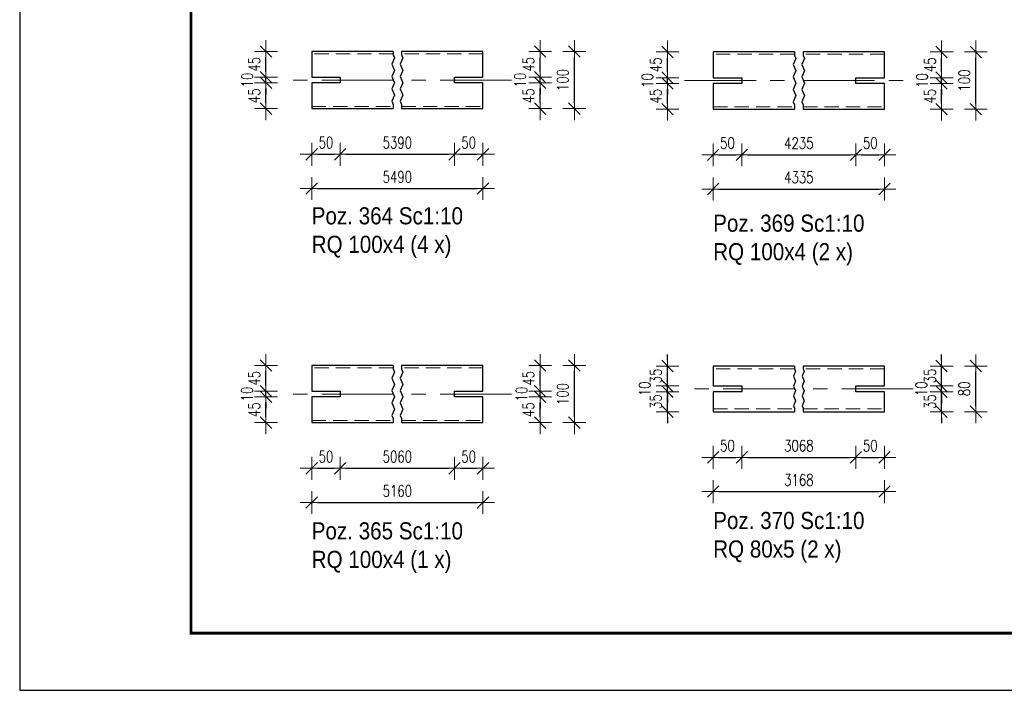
# Model space of a CAD drawing. Header units: millimetres. Extents: x -101 to 461, y 7003 to 7376.
# Tile 1 of 10: x -95 to 77, y 7003 to 7121. Entities that reach past the tile are written whole.
import ezdxf

# ---------------------------------------------------------------- set-up
doc = ezdxf.new("R2010")
doc.units = ezdxf.units.MM
doc.header["$LTSCALE"] = 10
doc.linetypes.add('HIDDEN', pattern=[0.375, 0.25, -0.125])
doc.linetypes.add('MITTE', pattern=[2, 1.25, -0.25, 0.25, -0.25])
doc.layers.get('Defpoints').update_dxf_attribs({"color": 1})
doc.layers.add('_FORMATKA', color=8, linetype='Continuous', plot=False)
for name, color, linetype, lineweight in [('_RAMKA', 7, 'Continuous', 35), ('PS_DIM', 4, 'Continuous', 13), ('PS_Hidden', 2, 'HIDDEN', 9), ('PS_Mid', 5, 'MITTE', 15), ('PS_Shape', 161, 'Continuous', 30), ('PS_SOLID', 7, 'Continuous', 30), ('PS_TEXT', 3, 'Continuous', 18)]:
    doc.layers.add(name, color=color, linetype=linetype, lineweight=lineweight)
doc.styles.add('gil', font='txt', dxfattribs={"width": 0.9})
doc.styles.add('simplex', font='simplex.shx', dxfattribs={"width": 0.75})
doc.dimstyles.new('1_10_PRZ_DS1-LS10', dxfattribs={"dimtxt": 2, "dimasz": 1, "dimexe": 2, "dimexo": 5, "dimgap": 1, "dimtad": 1, "dimdec": 0, "dimlfac": 10, "dimtxsty": 'simplex', "dimblk": 'dimznak', "dimcen": 2, "dimse1": 1, "dimse2": 1, "dimclrt": 3, "dimadec": 1, "dimazin": 0, "dimtfac": 1, "dimtdec": 0, "dimtix": 1, "dimtmove": 2, "dimatfit": 3, "dimldrblk": 'dim-grot', "dimfxl": 1, "dimarcsym": 0})

# ---------------------------------------------------------------- blocks, each defined once
blk = doc.blocks.new('*U273')
at = {"layer": '_FORMATKA', "lineweight": -3}
blk.add_lwpolyline([(-550, 0), (0, 0), (0, 297), (-550, 297)], close=True, dxfattribs=at)
at = {"layer": '_RAMKA', "lineweight": -3, "const_width": 0.5}
blk.add_lwpolyline([(-520, 10), (-10, 10), (-10, 287), (-520, 287)], close=True, dxfattribs=at)
blk = doc.blocks.new('dim-grot')
blk.add_hatch(color=256).paths.add_polyline_path([(0, 0), (-2, 0.5), (-2, -0.5)])
blk.add_lwpolyline([(0, 0), (-2, 0.5), (-2, -0.5), (0, 0)])
blk = doc.blocks.new('dimznak')
at = {"color": 0}
for points in [[(0, 2), (0, -2)], [(-2, 0), (2, 0)]]:
    blk.add_lwpolyline(points, dxfattribs=at)
at = {"color": 2}
blk.add_lwpolyline([(1, 1), (-1, -1)], dxfattribs=at)
blk = doc.blocks.new('*D63')
at = {"layer": 'Defpoints', "color": 0, "transparency": 16777216}
for p in [(-52.24, 7110.58), (-44.24, 7110.58), (-39.24, 7109.58)]:
    blk.add_point(p, dxfattribs=at)
at = {"layer": 'PS_DIM', "color": 0, "lineweight": -2, "transparency": 16777216}
for p, q in [((-52.24, 7111.58), (-52.24, 7112.58)), ((-52.24, 7109.58), (-52.24, 7110.58)), ((-52.24, 7108.58), (-52.24, 7107.58))]:
    blk.add_line(p, q, dxfattribs=at)
for p, rotation in [((-52.24, 7110.58), 270), ((-52.24, 7109.58), 90)]:
    blk.add_blockref('dimznak', p, dxfattribs=dict(at, rotation=rotation))
at = {"layer": 'PS_DIM', "color": 3, "transparency": 16777216, "insert": (-55.52, 7110.08), "char_height": 2, "attachment_point": 5, "rotation": 90, "style": 'simplex'}
blk.add_mtext('10', dxfattribs=at)
blk = doc.blocks.new('*D66')
at = {"layer": 'Defpoints', "color": 0, "transparency": 16777216}
for p in [(-19.24, 7110.58), (-14.24, 7109.58), (-4.24, 7110.58)]:
    blk.add_point(p, dxfattribs=at)
at = {"layer": 'PS_DIM', "color": 0, "lineweight": -2, "transparency": 16777216}
for p, q in [((-4.24, 7111.58), (-4.24, 7112.58)), ((-4.24, 7109.58), (-4.24, 7110.58)), ((-4.24, 7108.58), (-4.24, 7107.58))]:
    blk.add_line(p, q, dxfattribs=at)
for p, rotation in [((-4.24, 7110.58), 270), ((-4.24, 7109.58), 90)]:
    blk.add_blockref('dimznak', p, dxfattribs=dict(at, rotation=rotation))
at = {"layer": 'PS_DIM', "color": 3, "transparency": 16777216, "insert": (-7.75, 7110.08), "char_height": 2, "attachment_point": 5, "rotation": 90, "style": 'simplex'}
blk.add_mtext('10', dxfattribs=at)
blk = doc.blocks.new('*D68')
at = {"layer": 'Defpoints', "color": 0, "transparency": 16777216}
for p in [(-14.24, 7115.08), (1.76, 7115.08), (-14.24, 7105.08)]:
    blk.add_point(p, dxfattribs=at)
at = {"layer": 'PS_DIM', "color": 0, "lineweight": -2, "transparency": 16777216}
blk.add_line((1.76, 7106.08), (1.76, 7114.08), dxfattribs=at)
for p, rotation in [((1.76, 7115.08), 90), ((1.76, 7105.08), 270)]:
    blk.add_blockref('dimznak', p, dxfattribs=dict(at, rotation=rotation))
at = {"layer": 'PS_DIM', "color": 3, "transparency": 16777216, "insert": (-0.28, 7110.08), "char_height": 2, "attachment_point": 5, "rotation": 90, "style": 'simplex'}
blk.add_mtext('100', dxfattribs=at)
blk = doc.blocks.new('*D74')
at = {"layer": 'Defpoints', "color": 0, "transparency": 16777216}
for p in [(-52.24, 7055.58), (-44.24, 7055.58), (-39.24, 7054.58)]:
    blk.add_point(p, dxfattribs=at)
at = {"layer": 'PS_DIM', "color": 0, "lineweight": -2, "transparency": 16777216}
for p, q in [((-52.24, 7056.58), (-52.24, 7057.58)), ((-52.24, 7054.58), (-52.24, 7055.58)), ((-52.24, 7053.58), (-52.24, 7052.58))]:
    blk.add_line(p, q, dxfattribs=at)
for p, rotation in [((-52.24, 7055.58), 270), ((-52.24, 7054.58), 90)]:
    blk.add_blockref('dimznak', p, dxfattribs=dict(at, rotation=rotation))
at = {"layer": 'PS_DIM', "color": 3, "transparency": 16777216, "insert": (-55.56, 7055.08), "char_height": 2, "attachment_point": 5, "rotation": 90, "style": 'simplex'}
blk.add_mtext('10', dxfattribs=at)
blk = doc.blocks.new('*D77')
at = {"layer": 'Defpoints', "color": 0, "transparency": 16777216}
for p in [(-19.24, 7055.58), (-4.24, 7055.58), (-14.24, 7054.58)]:
    blk.add_point(p, dxfattribs=at)
at = {"layer": 'PS_DIM', "color": 0, "lineweight": -2, "transparency": 16777216}
for p, q in [((-4.24, 7056.58), (-4.24, 7057.58)), ((-4.24, 7054.58), (-4.24, 7055.58)), ((-4.24, 7053.58), (-4.24, 7052.58))]:
    blk.add_line(p, q, dxfattribs=at)
for p, rotation in [((-4.24, 7055.58), 270), ((-4.24, 7054.58), 90)]:
    blk.add_blockref('dimznak', p, dxfattribs=dict(at, rotation=rotation))
at = {"layer": 'PS_DIM', "color": 3, "transparency": 16777216, "insert": (-7.48, 7055.08), "char_height": 2, "attachment_point": 5, "rotation": 90, "style": 'simplex'}
blk.add_mtext('10', dxfattribs=at)
blk = doc.blocks.new('*D79')
at = {"layer": 'Defpoints', "color": 0, "transparency": 16777216}
for p in [(-14.24, 7060.08), (1.76, 7060.08), (-14.24, 7050.08)]:
    blk.add_point(p, dxfattribs=at)
at = {"layer": 'PS_DIM', "color": 0, "lineweight": -2, "transparency": 16777216}
blk.add_line((1.76, 7051.08), (1.76, 7059.08), dxfattribs=at)
for p, rotation in [((1.76, 7060.08), 90), ((1.76, 7050.08), 270)]:
    blk.add_blockref('dimznak', p, dxfattribs=dict(at, rotation=rotation))
at = {"layer": 'PS_DIM', "color": 3, "transparency": 16777216, "insert": (-0.28, 7055.08), "char_height": 2, "attachment_point": 5, "rotation": 90, "style": 'simplex'}
blk.add_mtext('100', dxfattribs=at)
blk = doc.blocks.new('*D578')
at = {"layer": 'Defpoints', "color": 0, "transparency": 16777216}
for p in [(18.07, 7110.5), (26.07, 7110.5), (31.07, 7109.5)]:
    blk.add_point(p, dxfattribs=at)
at = {"layer": 'PS_DIM', "color": 0, "lineweight": -2, "transparency": 16777216}
for p, q in [((18.07, 7111.5), (18.07, 7112.5)), ((18.07, 7109.5), (18.07, 7110.5)), ((18.07, 7108.5), (18.07, 7107.5))]:
    blk.add_line(p, q, dxfattribs=at)
for p, rotation in [((18.07, 7110.5), 270), ((18.07, 7109.5), 90)]:
    blk.add_blockref('dimznak', p, dxfattribs=dict(at, rotation=rotation))
at = {"layer": 'PS_DIM', "color": 3, "transparency": 16777216, "insert": (14.55, 7110), "char_height": 2, "attachment_point": 5, "rotation": 90, "style": 'simplex'}
blk.add_mtext('10', dxfattribs=at)
blk = doc.blocks.new('*D581')
at = {"layer": 'Defpoints', "color": 0, "transparency": 16777216}
for p in [(51.07, 7110.5), (56.07, 7109.5), (66.07, 7110.5)]:
    blk.add_point(p, dxfattribs=at)
at = {"layer": 'PS_DIM', "color": 0, "lineweight": -2, "transparency": 16777216}
for p, q in [((66.07, 7111.5), (66.07, 7112.5)), ((66.07, 7109.5), (66.07, 7110.5)), ((66.07, 7108.5), (66.07, 7107.5))]:
    blk.add_line(p, q, dxfattribs=at)
for p, rotation in [((66.07, 7110.5), 270), ((66.07, 7109.5), 90)]:
    blk.add_blockref('dimznak', p, dxfattribs=dict(at, rotation=rotation))
at = {"layer": 'PS_DIM', "color": 3, "transparency": 16777216, "insert": (62.66, 7110), "char_height": 2, "attachment_point": 5, "rotation": 90, "style": 'simplex'}
blk.add_mtext('10', dxfattribs=at)
blk = doc.blocks.new('*D588')
at = {"layer": 'Defpoints', "color": 0, "transparency": 16777216}
for p in [(18.07, 7055.5), (31.07, 7055.5), (26.07, 7052)]:
    blk.add_point(p, dxfattribs=at)
at = {"layer": 'PS_DIM', "color": 0, "lineweight": -2, "transparency": 16777216}
for p, q in [((18.07, 7056.5), (18.07, 7057.5)), ((18.07, 7052), (18.07, 7055.5)), ((18.07, 7051), (18.07, 7050))]:
    blk.add_line(p, q, dxfattribs=at)
for p, rotation in [((18.07, 7055.5), 270), ((18.07, 7052), 90)]:
    blk.add_blockref('dimznak', p, dxfattribs=dict(at, rotation=rotation))
at = {"layer": 'PS_DIM', "color": 3, "transparency": 16777216, "insert": (16.03, 7053.75), "char_height": 2, "attachment_point": 5, "rotation": 90, "style": 'simplex'}
blk.add_mtext('35', dxfattribs=at)
blk = doc.blocks.new('*D589')
at = {"layer": 'Defpoints', "color": 0, "transparency": 16777216}
for p in [(18.07, 7056.5), (26.07, 7056.5), (31.07, 7055.5)]:
    blk.add_point(p, dxfattribs=at)
at = {"layer": 'PS_DIM', "color": 0, "lineweight": -2, "transparency": 16777216}
for p, q in [((18.07, 7057.5), (18.07, 7058.5)), ((18.07, 7055.5), (18.07, 7056.5)), ((18.07, 7054.5), (18.07, 7053.5))]:
    blk.add_line(p, q, dxfattribs=at)
for p, rotation in [((18.07, 7056.5), 270), ((18.07, 7055.5), 90)]:
    blk.add_blockref('dimznak', p, dxfattribs=dict(at, rotation=rotation))
at = {"layer": 'PS_DIM', "color": 3, "transparency": 16777216, "insert": (14.09, 7056), "char_height": 2, "attachment_point": 5, "rotation": 90, "style": 'simplex'}
blk.add_mtext('10', dxfattribs=at)
blk = doc.blocks.new('*D590')
at = {"layer": 'Defpoints', "color": 0, "transparency": 16777216}
for p in [(18.07, 7060), (26.07, 7060), (26.07, 7056.5)]:
    blk.add_point(p, dxfattribs=at)
at = {"layer": 'PS_DIM', "color": 0, "lineweight": -2, "transparency": 16777216}
for p, q in [((18.07, 7061), (18.07, 7062)), ((18.07, 7056.5), (18.07, 7060)), ((18.07, 7055.5), (18.07, 7054.5))]:
    blk.add_line(p, q, dxfattribs=at)
for p, rotation in [((18.07, 7060), 270), ((18.07, 7056.5), 90)]:
    blk.add_blockref('dimznak', p, dxfattribs=dict(at, rotation=rotation))
at = {"layer": 'PS_DIM', "color": 3, "transparency": 16777216, "insert": (16.03, 7058.25), "char_height": 2, "attachment_point": 5, "rotation": 90, "style": 'simplex'}
blk.add_mtext('35', dxfattribs=at)
blk = doc.blocks.new('*D591')
at = {"layer": 'Defpoints', "color": 0, "transparency": 16777216}
for p in [(56.07, 7055.5), (66.07, 7055.5), (56.07, 7052)]:
    blk.add_point(p, dxfattribs=at)
at = {"layer": 'PS_DIM', "color": 0, "lineweight": -2, "transparency": 16777216}
for p, q in [((66.07, 7056.5), (66.07, 7057.5)), ((66.07, 7052), (66.07, 7055.5)), ((66.07, 7051), (66.07, 7050))]:
    blk.add_line(p, q, dxfattribs=at)
for p, rotation in [((66.07, 7055.5), 270), ((66.07, 7052), 90)]:
    blk.add_blockref('dimznak', p, dxfattribs=dict(at, rotation=rotation))
at = {"layer": 'PS_DIM', "color": 3, "transparency": 16777216, "insert": (64.03, 7053.75), "char_height": 2, "attachment_point": 5, "rotation": 90, "style": 'simplex'}
blk.add_mtext('35', dxfattribs=at)
blk = doc.blocks.new('*D592')
at = {"layer": 'Defpoints', "color": 0, "transparency": 16777216}
for p in [(51.07, 7056.5), (56.07, 7055.5), (66.07, 7056.5)]:
    blk.add_point(p, dxfattribs=at)
at = {"layer": 'PS_DIM', "color": 0, "lineweight": -2, "transparency": 16777216}
for p, q in [((66.07, 7057.5), (66.07, 7058.5)), ((66.07, 7055.5), (66.07, 7056.5)), ((66.07, 7054.5), (66.07, 7053.5))]:
    blk.add_line(p, q, dxfattribs=at)
for p, rotation in [((66.07, 7056.5), 270), ((66.07, 7055.5), 90)]:
    blk.add_blockref('dimznak', p, dxfattribs=dict(at, rotation=rotation))
at = {"layer": 'PS_DIM', "color": 3, "transparency": 16777216, "insert": (62.52, 7056), "char_height": 2, "attachment_point": 5, "rotation": 90, "style": 'simplex'}
blk.add_mtext('10', dxfattribs=at)
blk = doc.blocks.new('*D593')
at = {"layer": 'Defpoints', "color": 0, "transparency": 16777216}
for p in [(56.07, 7060), (66.07, 7060), (51.07, 7056.5)]:
    blk.add_point(p, dxfattribs=at)
at = {"layer": 'PS_DIM', "color": 0, "lineweight": -2, "transparency": 16777216}
for p, q in [((66.07, 7061), (66.07, 7062)), ((66.07, 7056.5), (66.07, 7060)), ((66.07, 7055.5), (66.07, 7054.5))]:
    blk.add_line(p, q, dxfattribs=at)
for p, rotation in [((66.07, 7060), 270), ((66.07, 7056.5), 90)]:
    blk.add_blockref('dimznak', p, dxfattribs=dict(at, rotation=rotation))
at = {"layer": 'PS_DIM', "color": 3, "transparency": 16777216, "insert": (64.03, 7058.25), "char_height": 2, "attachment_point": 5, "rotation": 90, "style": 'simplex'}
blk.add_mtext('35', dxfattribs=at)
blk = doc.blocks.new('*X290')
at = {"color": 3, "style": 'gil', "width": 0.9}
for s, p in [('Poz. 364 Sc1:10', (-44.24, 7084.81)), ('RQ 100x4 (4 x)', (-44.24, 7079.81))]:
    blk.add_text(s, height=3, dxfattribs=at).set_placement(p)
blk = doc.blocks.new('*X291')
at = {"color": 1}
for p, q in [((-29.99, 7115.08), (-29.99, 7114.49)), ((-29.99, 7114.49), (-29.76, 7113.95)), ((-28.49, 7115.08), (-28.49, 7114.49)), ((-28.49, 7114.49), (-28.26, 7113.95)), ((-29.76, 7113.95), (-30.22, 7112.86)), ((-30.22, 7112.86), (-29.76, 7111.78)), ((-28.26, 7113.95), (-28.72, 7112.86)), ((-28.72, 7112.86), (-28.26, 7111.78)), ((-29.76, 7111.78), (-30.22, 7110.7)), ((-30.22, 7110.7), (-29.76, 7109.61)), ((-28.26, 7111.78), (-28.72, 7110.7)), ((-28.72, 7110.7), (-28.26, 7109.61)), ((-29.76, 7109.61), (-30.22, 7108.53)), ((-28.26, 7109.61), (-28.72, 7108.53)), ((-30.22, 7108.53), (-29.76, 7107.45)), ((-29.76, 7107.45), (-30.22, 7106.36)), ((-28.72, 7108.53), (-28.26, 7107.45)), ((-28.26, 7107.45), (-28.72, 7106.36)), ((-30.22, 7106.36), (-29.99, 7105.82)), ((-29.99, 7105.82), (-29.99, 7105.08)), ((-28.72, 7106.36), (-28.49, 7105.82)), ((-28.49, 7105.82), (-28.49, 7105.08))]:
    blk.add_line(p, q, dxfattribs=at)
at = {"layer": 'PS_Hidden', "color": 2, "linetype": 'HIDDEN'}
for p, q in [((-29.99, 7114.68), (-44.24, 7114.68)), ((-14.24, 7114.68), (-28.49, 7114.68)), ((-44.24, 7105.48), (-29.99, 7105.48)), ((-28.49, 7105.48), (-14.24, 7105.48))]:
    blk.add_line(p, q, dxfattribs=at)
at = {"layer": 'PS_Mid', "color": 5, "linetype": 'MITTE'}
for p, q in [((-29.99, 7110.08), (-49.24, 7110.08)), ((-9.24, 7110.08), (-28.49, 7110.08))]:
    blk.add_line(p, q, dxfattribs=at)
at = {"layer": 'PS_SOLID', "color": 7, "linetype": 'Continuous'}
for p, q in [((-29.99, 7115.08), (-44.24, 7115.08)), ((-44.24, 7115.08), (-44.24, 7110.58)), ((-14.24, 7115.08), (-28.49, 7115.08)), ((-14.24, 7110.58), (-14.24, 7115.08)), ((-44.24, 7110.58), (-39.24, 7110.58)), ((-39.24, 7109.58), (-44.24, 7109.58)), ((-44.24, 7109.58), (-44.24, 7105.08)), ((-39.24, 7110.58), (-39.24, 7109.58)), ((-19.24, 7109.58), (-19.24, 7110.58)), ((-19.24, 7110.58), (-14.24, 7110.58)), ((-14.24, 7109.58), (-19.24, 7109.58)), ((-14.24, 7105.08), (-14.24, 7109.58)), ((-44.24, 7105.08), (-29.99, 7105.08)), ((-28.49, 7105.08), (-14.24, 7105.08))]:
    blk.add_line(p, q, dxfattribs=at)
blk = doc.blocks.new('*X292')
at = {"color": 3, "style": 'gil', "width": 0.9}
for s, p in [('Poz. 365 Sc1:10', (-44.24, 7029.63)), ('RQ 100x4 (1 x)', (-44.24, 7024.63))]:
    blk.add_text(s, height=3, dxfattribs=at).set_placement(p)
blk = doc.blocks.new('*X293')
at = {"color": 1}
for p, q in [((-29.76, 7058.95), (-30.22, 7057.86)), ((-29.99, 7060.08), (-29.99, 7059.49)), ((-29.99, 7059.49), (-29.76, 7058.95)), ((-28.26, 7058.95), (-28.72, 7057.86)), ((-28.49, 7060.08), (-28.49, 7059.49)), ((-28.49, 7059.49), (-28.26, 7058.95)), ((-30.22, 7057.86), (-29.76, 7056.78)), ((-28.72, 7057.86), (-28.26, 7056.78)), ((-29.76, 7056.78), (-30.22, 7055.7)), ((-30.22, 7055.7), (-29.76, 7054.61)), ((-28.26, 7056.78), (-28.72, 7055.7)), ((-28.72, 7055.7), (-28.26, 7054.61)), ((-29.76, 7054.61), (-30.22, 7053.53)), ((-28.26, 7054.61), (-28.72, 7053.53)), ((-30.22, 7053.53), (-29.76, 7052.45)), ((-29.76, 7052.45), (-30.22, 7051.36)), ((-28.72, 7053.53), (-28.26, 7052.45)), ((-28.26, 7052.45), (-28.72, 7051.36)), ((-30.22, 7051.36), (-29.99, 7050.82)), ((-29.99, 7050.82), (-29.99, 7050.08)), ((-28.72, 7051.36), (-28.49, 7050.82)), ((-28.49, 7050.82), (-28.49, 7050.08))]:
    blk.add_line(p, q, dxfattribs=at)
at = {"layer": 'PS_Hidden', "color": 2, "linetype": 'HIDDEN'}
for p, q in [((-29.99, 7059.68), (-44.24, 7059.68)), ((-14.24, 7059.68), (-28.49, 7059.68)), ((-44.24, 7050.48), (-29.99, 7050.48)), ((-28.49, 7050.48), (-14.24, 7050.48))]:
    blk.add_line(p, q, dxfattribs=at)
at = {"layer": 'PS_Mid', "color": 5, "linetype": 'MITTE'}
for p, q in [((-29.99, 7055.08), (-49.24, 7055.08)), ((-9.24, 7055.08), (-28.49, 7055.08))]:
    blk.add_line(p, q, dxfattribs=at)
at = {"layer": 'PS_SOLID', "color": 7, "linetype": 'Continuous'}
for p, q in [((-29.99, 7060.08), (-44.24, 7060.08)), ((-44.24, 7060.08), (-44.24, 7055.58)), ((-14.24, 7060.08), (-28.49, 7060.08)), ((-14.24, 7055.58), (-14.24, 7060.08)), ((-44.24, 7055.58), (-39.24, 7055.58)), ((-39.24, 7055.58), (-39.24, 7054.58)), ((-19.24, 7054.58), (-19.24, 7055.58)), ((-19.24, 7055.58), (-14.24, 7055.58)), ((-39.24, 7054.58), (-44.24, 7054.58)), ((-44.24, 7054.58), (-44.24, 7050.08)), ((-14.24, 7054.58), (-19.24, 7054.58)), ((-14.24, 7050.08), (-14.24, 7054.58)), ((-44.24, 7050.08), (-29.99, 7050.08)), ((-28.49, 7050.08), (-14.24, 7050.08))]:
    blk.add_line(p, q, dxfattribs=at)
blk = doc.blocks.new('*X300')
at = {"color": 3, "style": 'gil', "width": 0.9}
for s, p in [('Poz. 369 Sc1:10', (32.98, 7083.52)), ('RQ 100x4 (2 x)', (32.98, 7078.52))]:
    blk.add_text(s, height=3, dxfattribs=at).set_placement(p)
blk = doc.blocks.new('*X301')
at = {"color": 1}
for p, q in [((47.23, 7115), (47.23, 7114.41)), ((47.23, 7114.41), (47.45, 7113.87)), ((48.73, 7115), (48.73, 7114.41)), ((48.73, 7114.41), (48.95, 7113.87)), ((47.45, 7113.87), (47, 7112.78)), ((47, 7112.78), (47.45, 7111.7)), ((48.95, 7113.87), (48.5, 7112.78)), ((48.5, 7112.78), (48.95, 7111.7)), ((47.45, 7111.7), (47, 7110.62)), ((48.95, 7111.7), (48.5, 7110.62)), ((47, 7110.62), (47.45, 7109.53)), ((47.45, 7109.53), (47, 7108.45)), ((48.5, 7110.62), (48.95, 7109.53)), ((48.95, 7109.53), (48.5, 7108.45)), ((47, 7108.45), (47.45, 7107.37)), ((47.45, 7107.37), (47, 7106.28)), ((48.5, 7108.45), (48.95, 7107.37)), ((48.95, 7107.37), (48.5, 7106.28)), ((47, 7106.28), (47.23, 7105.74)), ((47.23, 7105.74), (47.23, 7105)), ((48.5, 7106.28), (48.73, 7105.74)), ((48.73, 7105.74), (48.73, 7105))]:
    blk.add_line(p, q, dxfattribs=at)
at = {"layer": 'PS_Hidden', "color": 2, "linetype": 'HIDDEN'}
for p, q in [((47.23, 7114.6), (32.98, 7114.6)), ((62.98, 7114.6), (48.73, 7114.6)), ((32.98, 7105.4), (47.23, 7105.4)), ((48.73, 7105.4), (62.98, 7105.4))]:
    blk.add_line(p, q, dxfattribs=at)
at = {"layer": 'PS_Mid', "color": 5, "linetype": 'MITTE'}
for p, q in [((27.98, 7110), (47.23, 7110)), ((48.73, 7110), (67.98, 7110))]:
    blk.add_line(p, q, dxfattribs=at)
at = {"layer": 'PS_SOLID', "color": 7, "linetype": 'Continuous'}
for p, q in [((47.23, 7115), (32.98, 7115)), ((32.98, 7115), (32.98, 7110.5)), ((62.98, 7115), (48.73, 7115)), ((62.98, 7110.5), (62.98, 7115)), ((32.98, 7110.5), (37.98, 7110.5)), ((37.98, 7109.5), (32.98, 7109.5)), ((32.98, 7109.5), (32.98, 7105)), ((37.98, 7110.5), (37.98, 7109.5)), ((57.98, 7109.5), (57.98, 7110.5)), ((57.98, 7110.5), (62.98, 7110.5)), ((62.98, 7109.5), (57.98, 7109.5)), ((62.98, 7105), (62.98, 7109.5)), ((32.98, 7105), (47.23, 7105)), ((48.73, 7105), (62.98, 7105))]:
    blk.add_line(p, q, dxfattribs=at)
blk = doc.blocks.new('*X302')
at = {"color": 3, "style": 'gil', "width": 0.9}
for s, p in [('Poz. 370 Sc1:10', (32.98, 7031.45)), ('RQ 80x5 (2 x)', (32.98, 7026.45))]:
    blk.add_text(s, height=3, dxfattribs=at).set_placement(p)
blk = doc.blocks.new('*X303')
at = {"color": 1}
for p, q in [((47.41, 7059.09), (47.04, 7058.23)), ((47.23, 7060), (47.23, 7059.53)), ((47.23, 7059.53), (47.41, 7059.09)), ((48.91, 7059.09), (48.54, 7058.23)), ((48.73, 7060), (48.73, 7059.53)), ((48.73, 7059.53), (48.91, 7059.09)), ((47.04, 7058.23), (47.41, 7057.36)), ((47.41, 7057.36), (47.04, 7056.49)), ((48.54, 7058.23), (48.91, 7057.36)), ((48.91, 7057.36), (48.54, 7056.49)), ((47.04, 7056.49), (47.41, 7055.63)), ((47.41, 7055.63), (47.04, 7054.76)), ((48.54, 7056.49), (48.91, 7055.63)), ((48.91, 7055.63), (48.54, 7054.76)), ((47.04, 7054.76), (47.41, 7053.89)), ((47.41, 7053.89), (47.04, 7053.03)), ((48.54, 7054.76), (48.91, 7053.89)), ((48.91, 7053.89), (48.54, 7053.03)), ((47.04, 7053.03), (47.23, 7052.59)), ((47.23, 7052.59), (47.23, 7052)), ((48.54, 7053.03), (48.73, 7052.59)), ((48.73, 7052.59), (48.73, 7052))]:
    blk.add_line(p, q, dxfattribs=at)
at = {"layer": 'PS_Hidden', "color": 2, "linetype": 'HIDDEN'}
for p, q in [((47.23, 7059.5), (32.98, 7059.5)), ((62.98, 7059.5), (48.73, 7059.5)), ((32.98, 7052.5), (47.23, 7052.5)), ((48.73, 7052.5), (62.98, 7052.5))]:
    blk.add_line(p, q, dxfattribs=at)
at = {"layer": 'PS_Mid', "color": 5, "linetype": 'MITTE'}
for p, q in [((47.23, 7056), (27.98, 7056)), ((67.98, 7056), (48.73, 7056))]:
    blk.add_line(p, q, dxfattribs=at)
at = {"layer": 'PS_SOLID', "color": 7, "linetype": 'Continuous'}
for p, q in [((47.23, 7060), (32.98, 7060)), ((32.98, 7060), (32.98, 7056.5)), ((62.98, 7060), (48.73, 7060)), ((62.98, 7056.5), (62.98, 7060)), ((32.98, 7056.5), (37.98, 7056.5)), ((37.98, 7055.5), (32.98, 7055.5)), ((32.98, 7055.5), (32.98, 7052)), ((37.98, 7056.5), (37.98, 7055.5)), ((57.98, 7055.5), (57.98, 7056.5)), ((57.98, 7056.5), (62.98, 7056.5)), ((62.98, 7055.5), (57.98, 7055.5)), ((62.98, 7052), (62.98, 7055.5)), ((32.98, 7052), (47.23, 7052)), ((48.73, 7052), (62.98, 7052))]:
    blk.add_line(p, q, dxfattribs=at)

msp = doc.modelspace()

# ---------------------------------------------------------------- block references
at = {"layer": 'PS_DIM'}
msp.add_blockref('*U273', (454.63, 7003.2), dxfattribs=at)
at = {"layer": 'PS_Shape', "color": 40}
for name, p in [('*X291', (0, 0)), ('*X301', (-6.91, 0)), ('*X293', (0, 0)), ('*X303', (-6.91, 0))]:
    msp.add_blockref(name, p, dxfattribs=at)
at = {"layer": 'PS_TEXT'}
for name, p in [('*X290', (0, 0)), ('*X300', (-6.91, 0)), ('*X302', (-6.91, 0)), ('*X292', (0, 0))]:
    msp.add_blockref(name, p, dxfattribs=at)

# ---------------------------------------------------------------- dimensions: what is measured, and where the dimension line sits
at = {"layer": 'PS_DIM'}
for base, p1, p2, location in [((-52.24, 7115.08), (-44.24, 7110.58), (-44.24, 7115.08), (-54.28, 7112.83)), ((-4.24, 7115.08), (-19.24, 7110.58), (-14.24, 7115.08), (-6.28, 7112.83)), ((18.07, 7115), (26.07, 7110.5), (26.07, 7115), (16.03, 7112.75)), ((66.07, 7115), (51.07, 7110.5), (56.07, 7115), (64.03, 7112.75)), ((72.07, 7115), (56.07, 7105), (56.07, 7115), (70.03, 7110)), ((-52.24, 7109.58), (-44.24, 7105.08), (-39.24, 7109.58), (-54.28, 7107.33)), ((-4.24, 7109.58), (-14.24, 7105.08), (-14.24, 7109.58), (-6.28, 7107.33)), ((18.07, 7109.5), (26.07, 7105), (31.07, 7109.5), (16.03, 7107.25)), ((66.07, 7109.5), (56.07, 7105), (56.07, 7109.5), (64.03, 7107.25)), ((-52.24, 7060.08), (-44.24, 7055.58), (-44.24, 7060.08), (-54.28, 7057.83)), ((-4.24, 7060.08), (-19.24, 7055.58), (-14.24, 7060.08), (-6.28, 7057.83)), ((72.07, 7060), (56.07, 7052), (56.07, 7060), (70.03, 7056)), ((-52.24, 7054.58), (-44.24, 7050.08), (-39.24, 7054.58), (-54.28, 7052.33)), ((-4.24, 7054.58), (-14.24, 7050.08), (-14.24, 7054.58), (-6.28, 7052.33))]:
    msp.add_linear_dim(base=base, p1=p1, p2=p2, angle=90, location=location, dimstyle='1_10_PRZ_DS1-LS10', dxfattribs=at).render()
for base, p1, p2, picture, middle, dimtype in [((1.76, 7115.08), (-14.24, 7105.08), (-14.24, 7115.08), '*D68', (-0.28, 7110.08), 128), ((-52.24, 7110.58), (-39.24, 7109.58), (-44.24, 7110.58), '*D63', (-55.52, 7110.08), 128), ((-4.24, 7110.58), (-14.24, 7109.58), (-19.24, 7110.58), '*D66', (-7.75, 7110.08), 128), ((18.07, 7110.5), (31.07, 7109.5), (26.07, 7110.5), '*D578', (14.55, 7110), 160), ((66.07, 7110.5), (56.07, 7109.5), (51.07, 7110.5), '*D581', (62.66, 7110), 160), ((1.76, 7060.08), (-14.24, 7050.08), (-14.24, 7060.08), '*D79', (-0.28, 7055.08), 128), ((18.07, 7060), (26.07, 7056.5), (26.07, 7060), '*D590', (16.03, 7058.25), 160), ((66.07, 7060), (51.07, 7056.5), (56.07, 7060), '*D593', (64.03, 7058.25), 160), ((-52.24, 7055.58), (-39.24, 7054.58), (-44.24, 7055.58), '*D74', (-55.56, 7055.08), 128), ((-4.24, 7055.58), (-14.24, 7054.58), (-19.24, 7055.58), '*D77', (-7.48, 7055.08), 128), ((18.07, 7056.5), (31.07, 7055.5), (26.07, 7056.5), '*D589', (14.09, 7056), 160), ((18.07, 7055.5), (26.07, 7052), (31.07, 7055.5), '*D588', (16.03, 7053.75), 160), ((66.07, 7056.5), (56.07, 7055.5), (51.07, 7056.5), '*D592', (62.52, 7056), 160), ((66.07, 7055.5), (56.07, 7052), (56.07, 7055.5), '*D591', (64.03, 7053.75), 160)]:
    dim = msp.add_linear_dim(base=base, p1=p1, p2=p2, angle=90, dimstyle='1_10_PRZ_DS1-LS10', dxfattribs=at)
    dim.commit()
    dim.dimension.update_dxf_attribs({"geometry": picture, "text_midpoint": middle, "dimtype": dimtype})
for base, p1, p2, location in [((-39.24, 7097.08), (-44.24, 7105.08), (-39.24, 7110.58), (-41.74, 7099.12)), ((-14.24, 7097.08), (-19.24, 7109.58), (-14.24, 7105.08), (-16.74, 7099.12)), ((31.07, 7097), (26.07, 7105), (31.07, 7110.5), (28.57, 7099.04)), ((56.07, 7097), (51.07, 7109.5), (56.07, 7105), (53.57, 7099.04)), ((-39.24, 7042.08), (-44.24, 7050.08), (-39.24, 7055.58), (-41.74, 7044.12)), ((31.07, 7044), (26.07, 7052), (31.07, 7056.5), (28.57, 7046.04)), ((56.07, 7044), (51.07, 7055.5), (56.07, 7052), (53.57, 7046.04)), ((-14.24, 7042.08), (-19.24, 7054.58), (-14.24, 7050.08), (-16.74, 7044.12))]:
    msp.add_linear_dim(base=base, p1=p1, p2=p2, location=location, dimstyle='1_10_PRZ_DS1-LS10', dxfattribs=at).render()
for base, p1, p2, location, text in [((-19.24, 7097.08), (-39.24, 7110.58), (-19.24, 7109.58), (-29.24, 7099.12), '5390'), ((51.07, 7097), (31.07, 7110.5), (51.07, 7109.5), (41.07, 7099.04), '4235'), ((-14.24, 7091.08), (-44.24, 7105.08), (-14.24, 7105.08), (-29.24, 7093.12), '5490'), ((56.07, 7091), (26.07, 7105), (56.07, 7105), (41.07, 7093.04), '4335'), ((-19.24, 7042.08), (-39.24, 7055.58), (-19.24, 7054.58), (-29.24, 7044.12), '5060'), ((51.07, 7044), (31.07, 7056.5), (51.07, 7055.5), (41.07, 7046.04), '3068'), ((56.07, 7038), (26.07, 7052), (56.07, 7052), (41.07, 7040.04), '3168'), ((-14.24, 7036.08), (-44.24, 7050.08), (-14.24, 7050.08), (-29.24, 7038.12), '5160')]:
    msp.add_linear_dim(base=base, p1=p1, p2=p2, location=location, text=text, dimstyle='1_10_PRZ_DS1-LS10', dxfattribs=at).render()

doc.saveas('drawing.dxf')
